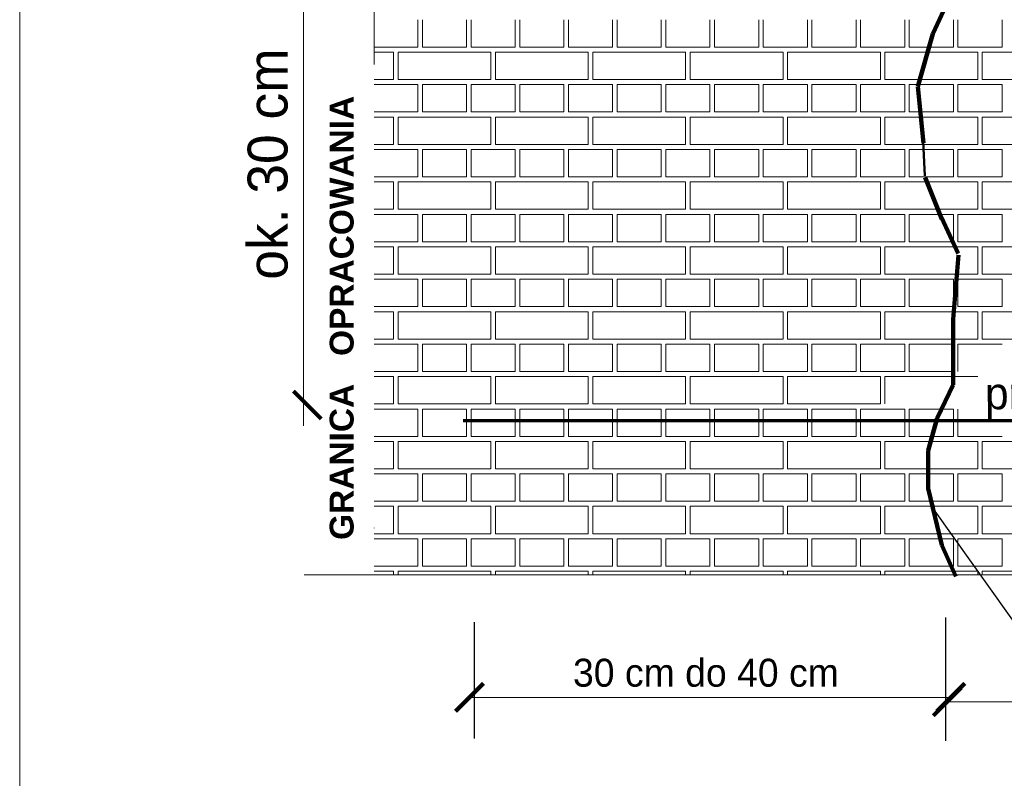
# Model space of a CAD drawing. Header units: millimetres. Extents: x 5545 to 136433, y -146986 to -36607.
# Tile 5 of 159: x 45148 to 45580, y -64153 to -63820. Entities that reach past the tile are written whole.
import ezdxf

# ---------------------------------------------------------------- set-up
doc = ezdxf.new("R2010")
doc.units = ezdxf.units.MM
doc.header["$LTSCALE"] = 8
doc.linetypes.add('DASHDOTX2', pattern=[50.8, 25.4, -12.7, 0, -12.7])
doc.layers.add('Arc_opisy', color=18, linetype='Continuous')
doc.layers.add('widok', color=2, linetype='Continuous', lineweight=20)

# ---------------------------------------------------------------- blocks, each defined once
blk = doc.blocks.new('_ArchTick')
at = {"color": 0, "linetype": 'ByBlock', "const_width": 0.15}
blk.add_lwpolyline([(-0.5, -0.5), (0.5, 0.5)], dxfattribs=at)

msp = doc.modelspace()

# ---------------------------------------------------------------- linework, layer by layer
at = {"color": 7, "linetype": 'DASHDOTX2', "lineweight": 15, "ltscale": 2}
msp.add_line((45303.366, -63433.112), (45303.366, -64068.191), dxfattribs=at)
at = {"lineweight": 15}
for p, q in [((45272.352, -63539.745), (45272.352, -63997.915)), ((45345.112, -64117.015), (45556.115, -64117.015)), ((45554.541, -64118.936), (45771.355, -64118.936))]:
    msp.add_line(p, q, dxfattribs=at)
at = {"color": 1, "lineweight": 90, "ltscale": 2}
for p, q in [((45563.202, -63793.717), (45548.159, -63826.09)), ((45548.159, -63826.09), (45541.658, -63849.235)), ((45541.658, -63849.235), (45544.096, -63874.003)), ((45544.908, -63889.027), (45552.222, -63907.299)), ((45552.06, -63906.617), (45559.373, -63922.452)), ((45559.534, -63923.135), (45557.097, -63951.152)), ((45557.097, -63951.152), (45557.097, -63979.981)), ((45557.097, -63979.981), (45550.19, -63994.599)), ((45550.19, -63994.599), (45546.127, -64008.811)), ((45546.127, -64008.811), (45546.127, -64025.459)), ((45546.127, -64025.459), (45552.222, -64050.227)), ((45552.222, -64050.227), (45558.315, -64064.033))]:
    msp.add_line(p, q, dxfattribs=at)
at = {"color": 254, "lineweight": 15}
for p, q in [((45322.522, -63831.874), (45322.522, -63819.872)), ((45324.522, -63831.874), (45324.522, -63819.872)), ((45343.858, -63831.874), (45343.858, -63819.872)), ((45345.858, -63831.874), (45345.858, -63819.872)), ((45365.194, -63831.874), (45365.194, -63819.872)), ((45367.194, -63831.874), (45367.194, -63819.872)), ((45386.53, -63831.874), (45386.53, -63819.872)), ((45388.53, -63831.874), (45388.53, -63819.872)), ((45407.866, -63831.874), (45407.866, -63819.872)), ((45409.866, -63831.874), (45409.866, -63819.872)), ((45429.202, -63831.874), (45429.202, -63819.872)), ((45431.202, -63831.874), (45431.202, -63819.872)), ((45450.538, -63831.874), (45450.538, -63819.872)), ((45452.538, -63831.874), (45452.538, -63819.872)), ((45471.874, -63831.874), (45471.874, -63819.872)), ((45473.874, -63831.874), (45473.874, -63819.872)), ((45493.21, -63831.874), (45493.21, -63819.872)), ((45495.21, -63831.874), (45495.21, -63819.872)), ((45514.546, -63831.874), (45514.546, -63819.872)), ((45516.546, -63831.874), (45516.546, -63819.872)), ((45535.882, -63831.874), (45535.882, -63819.872)), ((45537.882, -63831.874), (45537.882, -63819.872)), ((45557.218, -63831.874), (45557.218, -63819.872)), ((45559.218, -63831.874), (45559.218, -63819.872)), ((45578.554, -63831.874), (45578.554, -63819.872)), ((45303.366, -63831.874), (45322.522, -63831.874)), ((45324.522, -63831.874), (45343.858, -63831.874)), ((45345.858, -63831.874), (45365.194, -63831.874)), ((45367.194, -63831.874), (45386.53, -63831.874)), ((45388.53, -63831.874), (45407.866, -63831.874)), ((45409.866, -63831.874), (45429.202, -63831.874)), ((45431.202, -63831.874), (45450.538, -63831.874)), ((45452.538, -63831.874), (45471.874, -63831.874)), ((45473.874, -63831.874), (45493.21, -63831.874)), ((45495.21, -63831.874), (45514.546, -63831.874)), ((45516.546, -63831.874), (45535.882, -63831.874)), ((45537.882, -63831.874), (45557.218, -63831.874)), ((45559.218, -63831.874), (45578.554, -63831.874)), ((45303.366, -63834.098), (45311.854, -63834.098)), ((45311.854, -63846.099), (45311.854, -63834.098)), ((45313.854, -63834.098), (45354.526, -63834.098)), ((45313.854, -63846.099), (45313.854, -63834.098)), ((45354.526, -63846.099), (45354.526, -63834.098)), ((45356.526, -63834.098), (45397.198, -63834.098)), ((45356.526, -63846.099), (45356.526, -63834.098)), ((45397.198, -63846.099), (45397.198, -63834.098)), ((45399.198, -63834.098), (45439.87, -63834.098)), ((45399.198, -63846.099), (45399.198, -63834.098)), ((45439.87, -63846.099), (45439.87, -63834.098)), ((45441.87, -63834.098), (45482.542, -63834.098)), ((45441.87, -63846.099), (45441.87, -63834.098)), ((45482.542, -63846.099), (45482.542, -63834.098)), ((45484.542, -63834.098), (45525.214, -63834.098)), ((45484.542, -63846.099), (45484.542, -63834.098)), ((45525.214, -63846.099), (45525.214, -63834.098)), ((45527.214, -63834.098), (45567.886, -63834.098)), ((45527.214, -63846.099), (45527.214, -63834.098)), ((45567.886, -63846.099), (45567.886, -63834.098)), ((45569.886, -63834.098), (45610.558, -63834.098)), ((45569.886, -63846.099), (45569.886, -63834.098)), ((45303.366, -63846.099), (45311.854, -63846.099)), ((45303.366, -63848.324), (45322.522, -63848.324)), ((45313.854, -63846.099), (45354.526, -63846.099)), ((45322.522, -63860.325), (45322.522, -63848.324)), ((45324.522, -63848.324), (45343.858, -63848.324)), ((45324.522, -63860.325), (45324.522, -63848.324)), ((45343.858, -63860.325), (45343.858, -63848.324)), ((45345.858, -63848.324), (45365.194, -63848.324)), ((45345.858, -63860.325), (45345.858, -63848.324)), ((45356.526, -63846.099), (45397.198, -63846.099)), ((45365.194, -63860.325), (45365.194, -63848.324)), ((45367.194, -63848.324), (45386.53, -63848.324)), ((45367.194, -63860.325), (45367.194, -63848.324)), ((45386.53, -63860.325), (45386.53, -63848.324)), ((45388.53, -63848.324), (45407.866, -63848.324)), ((45388.53, -63860.325), (45388.53, -63848.324)), ((45399.198, -63846.099), (45439.87, -63846.099)), ((45407.866, -63860.325), (45407.866, -63848.324)), ((45409.866, -63848.324), (45429.202, -63848.324)), ((45409.866, -63860.325), (45409.866, -63848.324)), ((45429.202, -63860.325), (45429.202, -63848.324)), ((45431.202, -63848.324), (45450.538, -63848.324)), ((45431.202, -63860.325), (45431.202, -63848.324)), ((45441.87, -63846.099), (45482.542, -63846.099)), ((45450.538, -63860.325), (45450.538, -63848.324)), ((45452.538, -63848.324), (45471.874, -63848.324)), ((45452.538, -63860.325), (45452.538, -63848.324)), ((45471.874, -63860.325), (45471.874, -63848.324)), ((45473.874, -63848.324), (45493.21, -63848.324)), ((45473.874, -63860.325), (45473.874, -63848.324)), ((45484.542, -63846.099), (45525.214, -63846.099)), ((45493.21, -63860.325), (45493.21, -63848.324)), ((45495.21, -63848.324), (45514.546, -63848.324)), ((45495.21, -63860.325), (45495.21, -63848.324)), ((45514.546, -63860.325), (45514.546, -63848.324)), ((45516.546, -63848.324), (45535.882, -63848.324)), ((45516.546, -63860.325), (45516.546, -63848.324)), ((45527.214, -63846.099), (45567.886, -63846.099)), ((45535.882, -63860.325), (45535.882, -63848.324)), ((45537.882, -63848.324), (45557.218, -63848.324)), ((45537.882, -63860.325), (45537.882, -63848.324)), ((45557.218, -63860.325), (45557.218, -63848.324)), ((45559.218, -63848.324), (45578.554, -63848.324)), ((45559.218, -63860.325), (45559.218, -63848.324)), ((45569.886, -63846.099), (45610.558, -63846.099)), ((45578.554, -63860.325), (45578.554, -63848.324)), ((45303.366, -63860.325), (45322.522, -63860.325)), ((45303.366, -63862.55), (45311.854, -63862.55)), ((45311.854, -63874.551), (45311.854, -63862.55)), ((45313.854, -63862.55), (45354.526, -63862.55)), ((45313.854, -63874.551), (45313.854, -63862.55)), ((45324.522, -63860.325), (45343.858, -63860.325)), ((45345.858, -63860.325), (45365.194, -63860.325)), ((45354.526, -63874.551), (45354.526, -63862.55)), ((45356.526, -63862.55), (45397.198, -63862.55)), ((45356.526, -63874.551), (45356.526, -63862.55)), ((45367.194, -63860.325), (45386.53, -63860.325)), ((45388.53, -63860.325), (45407.866, -63860.325)), ((45397.198, -63874.551), (45397.198, -63862.55)), ((45399.198, -63862.55), (45439.87, -63862.55)), ((45399.198, -63874.551), (45399.198, -63862.55)), ((45409.866, -63860.325), (45429.202, -63860.325)), ((45431.202, -63860.325), (45450.538, -63860.325)), ((45439.87, -63874.551), (45439.87, -63862.55)), ((45441.87, -63862.55), (45482.542, -63862.55)), ((45441.87, -63874.551), (45441.87, -63862.55)), ((45452.538, -63860.325), (45471.874, -63860.325)), ((45473.874, -63860.325), (45493.21, -63860.325)), ((45482.542, -63874.551), (45482.542, -63862.55)), ((45484.542, -63862.55), (45525.214, -63862.55)), ((45484.542, -63874.551), (45484.542, -63862.55)), ((45495.21, -63860.325), (45514.546, -63860.325)), ((45516.546, -63860.325), (45535.882, -63860.325)), ((45525.214, -63874.551), (45525.214, -63862.55)), ((45527.214, -63862.55), (45567.886, -63862.55)), ((45527.214, -63874.551), (45527.214, -63862.55)), ((45537.882, -63860.325), (45557.218, -63860.325)), ((45559.218, -63860.325), (45578.554, -63860.325)), ((45567.886, -63874.551), (45567.886, -63862.55)), ((45569.886, -63862.55), (45610.558, -63862.55)), ((45569.886, -63874.551), (45569.886, -63862.55)), ((45303.366, -63874.551), (45311.854, -63874.551)), ((45313.854, -63874.551), (45354.526, -63874.551)), ((45356.526, -63874.551), (45397.198, -63874.551)), ((45399.198, -63874.551), (45439.87, -63874.551)), ((45441.87, -63874.551), (45482.542, -63874.551)), ((45484.542, -63874.551), (45525.214, -63874.551)), ((45527.214, -63874.551), (45567.886, -63874.551)), ((45569.886, -63874.551), (45610.558, -63874.551)), ((45303.366, -63876.775), (45322.522, -63876.775)), ((45322.522, -63888.777), (45322.522, -63876.775)), ((45324.522, -63876.775), (45343.858, -63876.775)), ((45324.522, -63888.777), (45324.522, -63876.775)), ((45343.858, -63888.777), (45343.858, -63876.775)), ((45345.858, -63876.775), (45365.194, -63876.775)), ((45345.858, -63888.777), (45345.858, -63876.775)), ((45365.194, -63888.777), (45365.194, -63876.775)), ((45367.194, -63876.775), (45386.53, -63876.775)), ((45367.194, -63888.777), (45367.194, -63876.775)), ((45386.53, -63888.777), (45386.53, -63876.775)), ((45388.53, -63876.775), (45407.866, -63876.775)), ((45388.53, -63888.777), (45388.53, -63876.775)), ((45407.866, -63888.777), (45407.866, -63876.775)), ((45409.866, -63876.775), (45429.202, -63876.775)), ((45409.866, -63888.777), (45409.866, -63876.775)), ((45429.202, -63888.777), (45429.202, -63876.775)), ((45431.202, -63876.775), (45450.538, -63876.775)), ((45431.202, -63888.777), (45431.202, -63876.775)), ((45450.538, -63888.777), (45450.538, -63876.775)), ((45452.538, -63876.775), (45471.874, -63876.775)), ((45452.538, -63888.777), (45452.538, -63876.775)), ((45471.874, -63888.777), (45471.874, -63876.775)), ((45473.874, -63876.775), (45493.21, -63876.775)), ((45473.874, -63888.777), (45473.874, -63876.775)), ((45493.21, -63888.777), (45493.21, -63876.775)), ((45495.21, -63876.775), (45514.546, -63876.775)), ((45495.21, -63888.777), (45495.21, -63876.775)), ((45514.546, -63888.777), (45514.546, -63876.775)), ((45516.546, -63876.775), (45535.882, -63876.775)), ((45516.546, -63888.777), (45516.546, -63876.775)), ((45535.882, -63888.777), (45535.882, -63876.775)), ((45537.882, -63876.775), (45557.218, -63876.775)), ((45537.882, -63888.777), (45537.882, -63876.775)), ((45557.218, -63888.777), (45557.218, -63876.775)), ((45559.218, -63876.775), (45578.554, -63876.775)), ((45559.218, -63888.777), (45559.218, -63876.775)), ((45578.554, -63888.777), (45578.554, -63876.775)), ((45303.366, -63888.777), (45322.522, -63888.777)), ((45303.366, -63891.001), (45311.854, -63891.001)), ((45311.854, -63903.003), (45311.854, -63891.001)), ((45313.854, -63891.001), (45354.526, -63891.001)), ((45313.854, -63903.003), (45313.854, -63891.001)), ((45324.522, -63888.777), (45343.858, -63888.777)), ((45345.858, -63888.777), (45365.194, -63888.777)), ((45354.526, -63903.003), (45354.526, -63891.001)), ((45356.526, -63891.001), (45397.198, -63891.001)), ((45356.526, -63903.003), (45356.526, -63891.001)), ((45367.194, -63888.777), (45386.53, -63888.777)), ((45388.53, -63888.777), (45407.866, -63888.777)), ((45397.198, -63903.003), (45397.198, -63891.001)), ((45399.198, -63891.001), (45439.87, -63891.001)), ((45399.198, -63903.003), (45399.198, -63891.001)), ((45409.866, -63888.777), (45429.202, -63888.777)), ((45431.202, -63888.777), (45450.538, -63888.777)), ((45439.87, -63903.003), (45439.87, -63891.001)), ((45441.87, -63891.001), (45482.542, -63891.001)), ((45441.87, -63903.003), (45441.87, -63891.001)), ((45452.538, -63888.777), (45471.874, -63888.777)), ((45473.874, -63888.777), (45493.21, -63888.777)), ((45482.542, -63903.003), (45482.542, -63891.001)), ((45484.542, -63891.001), (45525.214, -63891.001)), ((45484.542, -63903.003), (45484.542, -63891.001)), ((45495.21, -63888.777), (45514.546, -63888.777)), ((45516.546, -63888.777), (45535.882, -63888.777)), ((45525.214, -63903.003), (45525.214, -63891.001)), ((45527.214, -63891.001), (45567.886, -63891.001)), ((45527.214, -63903.003), (45527.214, -63891.001)), ((45537.882, -63888.777), (45557.218, -63888.777)), ((45559.218, -63888.777), (45578.554, -63888.777)), ((45567.886, -63903.003), (45567.886, -63891.001)), ((45569.886, -63891.001), (45610.558, -63891.001)), ((45569.886, -63903.003), (45569.886, -63891.001)), ((45303.366, -63903.003), (45311.854, -63903.003)), ((45303.366, -63905.227), (45322.522, -63905.227)), ((45313.854, -63903.003), (45354.526, -63903.003)), ((45322.522, -63917.229), (45322.522, -63905.227)), ((45324.522, -63905.227), (45343.858, -63905.227)), ((45324.522, -63917.229), (45324.522, -63905.227)), ((45343.858, -63917.229), (45343.858, -63905.227)), ((45345.858, -63905.227), (45365.194, -63905.227)), ((45345.858, -63917.229), (45345.858, -63905.227)), ((45356.526, -63903.003), (45397.198, -63903.003)), ((45365.194, -63917.229), (45365.194, -63905.227)), ((45367.194, -63905.227), (45386.53, -63905.227)), ((45367.194, -63917.229), (45367.194, -63905.227)), ((45386.53, -63917.229), (45386.53, -63905.227)), ((45388.53, -63905.227), (45407.866, -63905.227)), ((45388.53, -63917.229), (45388.53, -63905.227)), ((45399.198, -63903.003), (45439.87, -63903.003)), ((45407.866, -63917.229), (45407.866, -63905.227)), ((45409.866, -63905.227), (45429.202, -63905.227)), ((45409.866, -63917.229), (45409.866, -63905.227)), ((45429.202, -63917.229), (45429.202, -63905.227)), ((45431.202, -63905.227), (45450.538, -63905.227)), ((45431.202, -63917.229), (45431.202, -63905.227)), ((45441.87, -63903.003), (45482.542, -63903.003)), ((45450.538, -63917.229), (45450.538, -63905.227)), ((45452.538, -63905.227), (45471.874, -63905.227)), ((45452.538, -63917.229), (45452.538, -63905.227)), ((45471.874, -63917.229), (45471.874, -63905.227)), ((45473.874, -63905.227), (45493.21, -63905.227)), ((45473.874, -63917.229), (45473.874, -63905.227)), ((45484.542, -63903.003), (45525.214, -63903.003)), ((45493.21, -63917.229), (45493.21, -63905.227)), ((45495.21, -63905.227), (45514.546, -63905.227)), ((45495.21, -63917.229), (45495.21, -63905.227)), ((45514.546, -63917.229), (45514.546, -63905.227)), ((45516.546, -63905.227), (45535.882, -63905.227)), ((45516.546, -63917.229), (45516.546, -63905.227)), ((45527.214, -63903.003), (45567.886, -63903.003)), ((45535.882, -63917.229), (45535.882, -63905.227)), ((45537.882, -63905.227), (45557.218, -63905.227)), ((45537.882, -63917.229), (45537.882, -63905.227)), ((45557.218, -63917.229), (45557.218, -63905.227)), ((45559.218, -63905.227), (45578.554, -63905.227)), ((45559.218, -63917.229), (45559.218, -63905.227)), ((45569.886, -63903.003), (45610.558, -63903.003)), ((45578.554, -63917.229), (45578.554, -63905.227)), ((45303.366, -63917.229), (45322.522, -63917.229)), ((45324.522, -63917.229), (45343.858, -63917.229)), ((45345.858, -63917.229), (45365.194, -63917.229)), ((45367.194, -63917.229), (45386.53, -63917.229)), ((45388.53, -63917.229), (45407.866, -63917.229)), ((45409.866, -63917.229), (45429.202, -63917.229)), ((45431.202, -63917.229), (45450.538, -63917.229)), ((45452.538, -63917.229), (45471.874, -63917.229)), ((45473.874, -63917.229), (45493.21, -63917.229)), ((45495.21, -63917.229), (45514.546, -63917.229)), ((45516.546, -63917.229), (45535.882, -63917.229)), ((45537.882, -63917.229), (45557.218, -63917.229)), ((45559.218, -63917.229), (45578.554, -63917.229)), ((45303.366, -63919.453), (45311.854, -63919.453)), ((45311.854, -63931.454), (45311.854, -63919.453)), ((45313.854, -63919.453), (45354.526, -63919.453)), ((45313.854, -63931.454), (45313.854, -63919.453)), ((45354.526, -63931.454), (45354.526, -63919.453)), ((45356.526, -63919.453), (45397.198, -63919.453)), ((45356.526, -63931.454), (45356.526, -63919.453)), ((45397.198, -63931.454), (45397.198, -63919.453)), ((45399.198, -63919.453), (45439.87, -63919.453)), ((45399.198, -63931.454), (45399.198, -63919.453)), ((45439.87, -63931.454), (45439.87, -63919.453)), ((45441.87, -63919.453), (45482.542, -63919.453)), ((45441.87, -63931.454), (45441.87, -63919.453)), ((45482.542, -63931.454), (45482.542, -63919.453)), ((45484.542, -63919.453), (45525.214, -63919.453)), ((45484.542, -63931.454), (45484.542, -63919.453)), ((45525.214, -63931.454), (45525.214, -63919.453)), ((45527.214, -63919.453), (45567.886, -63919.453)), ((45527.214, -63931.454), (45527.214, -63919.453)), ((45567.886, -63931.454), (45567.886, -63919.453)), ((45569.886, -63919.453), (45610.558, -63919.453)), ((45569.886, -63931.454), (45569.886, -63919.453)), ((45303.366, -63931.454), (45311.854, -63931.454)), ((45313.854, -63931.454), (45354.526, -63931.454)), ((45356.526, -63931.454), (45397.198, -63931.454)), ((45399.198, -63931.454), (45439.87, -63931.454)), ((45441.87, -63931.454), (45482.542, -63931.454)), ((45484.542, -63931.454), (45525.214, -63931.454)), ((45527.214, -63931.454), (45567.886, -63931.454)), ((45569.886, -63931.454), (45610.558, -63931.454)), ((45303.366, -63933.679), (45322.522, -63933.679)), ((45322.522, -63945.68), (45322.522, -63933.679)), ((45324.522, -63933.679), (45343.858, -63933.679)), ((45324.522, -63945.68), (45324.522, -63933.679)), ((45343.858, -63945.68), (45343.858, -63933.679)), ((45345.858, -63933.679), (45365.194, -63933.679)), ((45345.858, -63945.68), (45345.858, -63933.679)), ((45365.194, -63945.68), (45365.194, -63933.679)), ((45367.194, -63933.679), (45386.53, -63933.679)), ((45367.194, -63945.68), (45367.194, -63933.679)), ((45386.53, -63945.68), (45386.53, -63933.679)), ((45388.53, -63933.679), (45407.866, -63933.679)), ((45388.53, -63945.68), (45388.53, -63933.679)), ((45407.866, -63945.68), (45407.866, -63933.679)), ((45409.866, -63933.679), (45429.202, -63933.679)), ((45409.866, -63945.68), (45409.866, -63933.679)), ((45429.202, -63945.68), (45429.202, -63933.679)), ((45431.202, -63933.679), (45450.538, -63933.679)), ((45431.202, -63945.68), (45431.202, -63933.679)), ((45450.538, -63945.68), (45450.538, -63933.679)), ((45452.538, -63933.679), (45471.874, -63933.679)), ((45452.538, -63945.68), (45452.538, -63933.679)), ((45471.874, -63945.68), (45471.874, -63933.679)), ((45473.874, -63933.679), (45493.21, -63933.679)), ((45473.874, -63945.68), (45473.874, -63933.679)), ((45493.21, -63945.68), (45493.21, -63933.679)), ((45495.21, -63933.679), (45514.546, -63933.679)), ((45495.21, -63945.68), (45495.21, -63933.679)), ((45514.546, -63945.68), (45514.546, -63933.679)), ((45516.546, -63933.679), (45535.882, -63933.679)), ((45516.546, -63945.68), (45516.546, -63933.679)), ((45535.882, -63945.68), (45535.882, -63933.679)), ((45537.882, -63933.679), (45557.218, -63933.679)), ((45537.882, -63945.68), (45537.882, -63933.679)), ((45557.218, -63945.68), (45557.218, -63933.679)), ((45559.218, -63933.679), (45578.554, -63933.679)), ((45559.218, -63945.68), (45559.218, -63933.679)), ((45578.554, -63945.68), (45578.554, -63933.679)), ((45303.366, -63945.68), (45322.522, -63945.68)), ((45303.366, -63947.904), (45311.854, -63947.904)), ((45311.854, -63959.906), (45311.854, -63947.904)), ((45313.854, -63947.904), (45354.526, -63947.904)), ((45313.854, -63959.906), (45313.854, -63947.904)), ((45324.522, -63945.68), (45343.858, -63945.68)), ((45345.858, -63945.68), (45365.194, -63945.68)), ((45354.526, -63959.906), (45354.526, -63947.904)), ((45356.526, -63947.904), (45397.198, -63947.904)), ((45356.526, -63959.906), (45356.526, -63947.904)), ((45367.194, -63945.68), (45386.53, -63945.68)), ((45388.53, -63945.68), (45407.866, -63945.68)), ((45397.198, -63959.906), (45397.198, -63947.904)), ((45399.198, -63947.904), (45439.87, -63947.904)), ((45399.198, -63959.906), (45399.198, -63947.904)), ((45409.866, -63945.68), (45429.202, -63945.68)), ((45431.202, -63945.68), (45450.538, -63945.68)), ((45439.87, -63959.906), (45439.87, -63947.904)), ((45441.87, -63947.904), (45482.542, -63947.904)), ((45441.87, -63959.906), (45441.87, -63947.904)), ((45452.538, -63945.68), (45471.874, -63945.68)), ((45473.874, -63945.68), (45493.21, -63945.68)), ((45482.542, -63959.906), (45482.542, -63947.904)), ((45484.542, -63947.904), (45525.214, -63947.904)), ((45484.542, -63959.906), (45484.542, -63947.904)), ((45495.21, -63945.68), (45514.546, -63945.68)), ((45516.546, -63945.68), (45535.882, -63945.68)), ((45525.214, -63959.906), (45525.214, -63947.904)), ((45527.214, -63947.904), (45567.886, -63947.904)), ((45527.214, -63959.906), (45527.214, -63947.904)), ((45537.882, -63945.68), (45557.218, -63945.68)), ((45559.218, -63945.68), (45578.554, -63945.68)), ((45567.886, -63959.906), (45567.886, -63947.904)), ((45569.886, -63947.904), (45610.558, -63947.904)), ((45569.886, -63959.906), (45569.886, -63947.904)), ((45303.366, -63959.906), (45311.854, -63959.906)), ((45313.854, -63959.906), (45354.526, -63959.906)), ((45356.526, -63959.906), (45397.198, -63959.906)), ((45399.198, -63959.906), (45439.87, -63959.906)), ((45441.87, -63959.906), (45482.542, -63959.906)), ((45484.542, -63959.906), (45525.214, -63959.906)), ((45527.214, -63959.906), (45567.886, -63959.906)), ((45569.886, -63959.906), (45610.558, -63959.906)), ((45303.366, -63962.13), (45322.522, -63962.13)), ((45322.522, -63974.132), (45322.522, -63962.13)), ((45324.522, -63962.13), (45343.858, -63962.13)), ((45324.522, -63974.132), (45324.522, -63962.13)), ((45343.858, -63974.132), (45343.858, -63962.13)), ((45345.858, -63962.13), (45365.194, -63962.13)), ((45345.858, -63974.132), (45345.858, -63962.13)), ((45365.194, -63974.132), (45365.194, -63962.13)), ((45367.194, -63962.13), (45386.53, -63962.13)), ((45367.194, -63974.132), (45367.194, -63962.13)), ((45386.53, -63974.132), (45386.53, -63962.13)), ((45388.53, -63962.13), (45407.866, -63962.13)), ((45388.53, -63974.132), (45388.53, -63962.13)), ((45407.866, -63974.132), (45407.866, -63962.13)), ((45409.866, -63962.13), (45429.202, -63962.13)), ((45409.866, -63974.132), (45409.866, -63962.13)), ((45429.202, -63974.132), (45429.202, -63962.13)), ((45431.202, -63962.13), (45450.538, -63962.13)), ((45431.202, -63974.132), (45431.202, -63962.13)), ((45450.538, -63974.132), (45450.538, -63962.13)), ((45452.538, -63962.13), (45471.874, -63962.13)), ((45452.538, -63974.132), (45452.538, -63962.13)), ((45471.874, -63974.132), (45471.874, -63962.13)), ((45473.874, -63962.13), (45493.21, -63962.13)), ((45473.874, -63974.132), (45473.874, -63962.13)), ((45493.21, -63974.132), (45493.21, -63962.13)), ((45495.21, -63962.13), (45514.546, -63962.13)), ((45495.21, -63974.132), (45495.21, -63962.13)), ((45514.546, -63974.132), (45514.546, -63962.13)), ((45516.546, -63962.13), (45535.882, -63962.13)), ((45516.546, -63974.132), (45516.546, -63962.13)), ((45535.882, -63974.132), (45535.882, -63962.13)), ((45537.882, -63962.13), (45557.218, -63962.13)), ((45537.882, -63974.132), (45537.882, -63962.13)), ((45557.218, -63974.132), (45557.218, -63962.13)), ((45559.218, -63962.13), (45578.554, -63962.13)), ((45559.218, -63974.132), (45559.218, -63962.13)), ((45303.366, -63974.132), (45322.522, -63974.132)), ((45324.522, -63974.132), (45343.858, -63974.132)), ((45345.858, -63974.132), (45365.194, -63974.132)), ((45367.194, -63974.132), (45386.53, -63974.132)), ((45388.53, -63974.132), (45407.866, -63974.132)), ((45409.866, -63974.132), (45429.202, -63974.132)), ((45431.202, -63974.132), (45450.538, -63974.132)), ((45452.538, -63974.132), (45471.874, -63974.132)), ((45473.874, -63974.132), (45493.21, -63974.132)), ((45495.21, -63974.132), (45514.546, -63974.132)), ((45516.546, -63974.132), (45535.882, -63974.132)), ((45537.882, -63974.132), (45557.218, -63974.132)), ((45303.366, -63976.356), (45311.854, -63976.356)), ((45311.854, -63988.358), (45311.854, -63976.356)), ((45313.854, -63976.356), (45354.526, -63976.356)), ((45313.854, -63988.358), (45313.854, -63976.356)), ((45354.526, -63988.358), (45354.526, -63976.356)), ((45356.526, -63976.356), (45397.198, -63976.356)), ((45356.526, -63988.358), (45356.526, -63976.356)), ((45397.198, -63988.358), (45397.198, -63976.356)), ((45399.198, -63976.356), (45439.87, -63976.356)), ((45399.198, -63988.358), (45399.198, -63976.356)), ((45439.87, -63988.358), (45439.87, -63976.356)), ((45441.87, -63976.356), (45482.542, -63976.356)), ((45441.87, -63988.358), (45441.87, -63976.356)), ((45482.542, -63988.358), (45482.542, -63976.356)), ((45484.542, -63976.356), (45525.214, -63976.356)), ((45484.542, -63988.358), (45484.542, -63976.356)), ((45525.214, -63988.358), (45525.214, -63976.356)), ((45527.214, -63976.356), (45567.886, -63976.356)), ((45527.214, -63988.358), (45527.214, -63976.356)), ((45303.366, -63988.358), (45311.854, -63988.358)), ((45303.366, -63990.582), (45322.522, -63990.582)), ((45313.854, -63988.358), (45354.526, -63988.358)), ((45322.522, -64002.583), (45322.522, -63990.582)), ((45324.522, -63990.582), (45343.858, -63990.582)), ((45324.522, -64002.583), (45324.522, -63990.582)), ((45343.858, -64002.583), (45343.858, -63990.582)), ((45345.858, -63990.582), (45365.194, -63990.582)), ((45345.858, -64002.583), (45345.858, -63990.582)), ((45356.526, -63988.358), (45397.198, -63988.358)), ((45365.194, -64002.583), (45365.194, -63990.582)), ((45367.194, -63990.582), (45386.53, -63990.582)), ((45367.194, -64002.583), (45367.194, -63990.582)), ((45386.53, -64002.583), (45386.53, -63990.582)), ((45388.53, -63990.582), (45407.866, -63990.582)), ((45388.53, -64002.583), (45388.53, -63990.582)), ((45399.198, -63988.358), (45439.87, -63988.358)), ((45407.866, -64002.583), (45407.866, -63990.582)), ((45409.866, -63990.582), (45429.202, -63990.582)), ((45409.866, -64002.583), (45409.866, -63990.582)), ((45429.202, -64002.583), (45429.202, -63990.582)), ((45431.202, -63990.582), (45450.538, -63990.582)), ((45431.202, -64002.583), (45431.202, -63990.582)), ((45441.87, -63988.358), (45482.542, -63988.358)), ((45450.538, -64002.583), (45450.538, -63990.582)), ((45452.538, -63990.582), (45471.874, -63990.582)), ((45452.538, -64002.583), (45452.538, -63990.582)), ((45471.874, -64002.583), (45471.874, -63990.582)), ((45473.874, -63990.582), (45493.21, -63990.582)), ((45473.874, -64002.583), (45473.874, -63990.582)), ((45484.542, -63988.358), (45525.214, -63988.358)), ((45493.21, -64002.583), (45493.21, -63990.582)), ((45495.21, -63990.582), (45514.546, -63990.582)), ((45495.21, -64002.583), (45495.21, -63990.582)), ((45514.546, -64002.583), (45514.546, -63990.582)), ((45516.546, -63990.582), (45535.882, -63990.582)), ((45516.546, -64002.583), (45516.546, -63990.582)), ((45535.882, -64002.583), (45535.882, -63990.582)), ((45537.882, -63990.582), (45557.218, -63990.582)), ((45537.882, -64002.583), (45537.882, -63990.582)), ((45557.218, -64002.583), (45557.218, -63990.582)), ((45559.218, -64002.583), (45559.218, -63990.582)), ((45303.366, -64002.583), (45322.522, -64002.583)), ((45303.366, -64004.808), (45311.854, -64004.808)), ((45311.854, -64016.809), (45311.854, -64004.808)), ((45313.854, -64004.808), (45354.526, -64004.808)), ((45313.854, -64016.809), (45313.854, -64004.808)), ((45324.522, -64002.583), (45343.858, -64002.583)), ((45345.858, -64002.583), (45365.194, -64002.583)), ((45354.526, -64016.809), (45354.526, -64004.808)), ((45356.526, -64004.808), (45397.198, -64004.808)), ((45356.526, -64016.809), (45356.526, -64004.808)), ((45367.194, -64002.583), (45386.53, -64002.583)), ((45388.53, -64002.583), (45407.866, -64002.583)), ((45397.198, -64016.809), (45397.198, -64004.808)), ((45399.198, -64004.808), (45439.87, -64004.808)), ((45399.198, -64016.809), (45399.198, -64004.808)), ((45409.866, -64002.583), (45429.202, -64002.583)), ((45431.202, -64002.583), (45450.538, -64002.583)), ((45439.87, -64016.809), (45439.87, -64004.808)), ((45441.87, -64004.808), (45482.542, -64004.808)), ((45441.87, -64016.809), (45441.87, -64004.808)), ((45452.538, -64002.583), (45471.874, -64002.583)), ((45473.874, -64002.583), (45493.21, -64002.583)), ((45482.542, -64016.809), (45482.542, -64004.808)), ((45484.542, -64004.808), (45525.214, -64004.808)), ((45484.542, -64016.809), (45484.542, -64004.808)), ((45495.21, -64002.583), (45514.546, -64002.583)), ((45516.546, -64002.583), (45535.882, -64002.583)), ((45525.214, -64016.809), (45525.214, -64004.808)), ((45527.214, -64004.808), (45567.886, -64004.808)), ((45527.214, -64016.809), (45527.214, -64004.808)), ((45537.882, -64002.583), (45557.218, -64002.583)), ((45559.218, -64002.583), (45578.554, -64002.583)), ((45567.886, -64016.809), (45567.886, -64004.808)), ((45569.886, -64004.808), (45610.558, -64004.808)), ((45569.886, -64016.809), (45569.886, -64004.808)), ((45303.366, -64016.809), (45311.854, -64016.809)), ((45313.854, -64016.809), (45354.526, -64016.809)), ((45356.526, -64016.809), (45397.198, -64016.809)), ((45399.198, -64016.809), (45439.87, -64016.809)), ((45441.87, -64016.809), (45482.542, -64016.809)), ((45484.542, -64016.809), (45525.214, -64016.809)), ((45527.214, -64016.809), (45567.886, -64016.809)), ((45569.886, -64016.809), (45610.558, -64016.809)), ((45303.366, -64019.034), (45322.522, -64019.034)), ((45322.522, -64031.035), (45322.522, -64019.034)), ((45324.522, -64019.034), (45343.858, -64019.034)), ((45324.522, -64031.035), (45324.522, -64019.034)), ((45343.858, -64031.035), (45343.858, -64019.034)), ((45345.858, -64019.034), (45365.194, -64019.034)), ((45345.858, -64031.035), (45345.858, -64019.034)), ((45365.194, -64031.035), (45365.194, -64019.034)), ((45367.194, -64019.034), (45386.53, -64019.034)), ((45367.194, -64031.035), (45367.194, -64019.034)), ((45386.53, -64031.035), (45386.53, -64019.034)), ((45388.53, -64019.034), (45407.866, -64019.034)), ((45388.53, -64031.035), (45388.53, -64019.034)), ((45407.866, -64031.035), (45407.866, -64019.034)), ((45409.866, -64019.034), (45429.202, -64019.034)), ((45409.866, -64031.035), (45409.866, -64019.034)), ((45429.202, -64031.035), (45429.202, -64019.034)), ((45431.202, -64019.034), (45450.538, -64019.034)), ((45431.202, -64031.035), (45431.202, -64019.034)), ((45450.538, -64031.035), (45450.538, -64019.034)), ((45452.538, -64019.034), (45471.874, -64019.034)), ((45452.538, -64031.035), (45452.538, -64019.034)), ((45471.874, -64031.035), (45471.874, -64019.034)), ((45473.874, -64019.034), (45493.21, -64019.034)), ((45473.874, -64031.035), (45473.874, -64019.034)), ((45493.21, -64031.035), (45493.21, -64019.034)), ((45495.21, -64019.034), (45514.546, -64019.034)), ((45495.21, -64031.035), (45495.21, -64019.034)), ((45514.546, -64031.035), (45514.546, -64019.034)), ((45516.546, -64019.034), (45535.882, -64019.034)), ((45516.546, -64031.035), (45516.546, -64019.034)), ((45535.882, -64031.035), (45535.882, -64019.034)), ((45537.882, -64019.034), (45557.218, -64019.034)), ((45537.882, -64031.035), (45537.882, -64019.034)), ((45557.218, -64031.035), (45557.218, -64019.034)), ((45559.218, -64019.034), (45578.554, -64019.034)), ((45559.218, -64031.035), (45559.218, -64019.034)), ((45578.554, -64031.035), (45578.554, -64019.034)), ((45303.366, -64031.035), (45322.522, -64031.035)), ((45303.366, -64033.259), (45311.854, -64033.259)), ((45311.854, -64045.261), (45311.854, -64033.259)), ((45313.854, -64033.259), (45354.526, -64033.259)), ((45313.854, -64045.261), (45313.854, -64033.259)), ((45324.522, -64031.035), (45343.858, -64031.035)), ((45345.858, -64031.035), (45365.194, -64031.035)), ((45354.526, -64045.261), (45354.526, -64033.259)), ((45356.526, -64033.259), (45397.198, -64033.259)), ((45356.526, -64045.261), (45356.526, -64033.259)), ((45367.194, -64031.035), (45386.53, -64031.035)), ((45388.53, -64031.035), (45407.866, -64031.035)), ((45397.198, -64045.261), (45397.198, -64033.259)), ((45399.198, -64033.259), (45439.87, -64033.259)), ((45399.198, -64045.261), (45399.198, -64033.259)), ((45409.866, -64031.035), (45429.202, -64031.035)), ((45431.202, -64031.035), (45450.538, -64031.035)), ((45439.87, -64045.261), (45439.87, -64033.259)), ((45441.87, -64033.259), (45482.542, -64033.259)), ((45441.87, -64045.261), (45441.87, -64033.259)), ((45452.538, -64031.035), (45471.874, -64031.035)), ((45473.874, -64031.035), (45493.21, -64031.035)), ((45482.542, -64045.261), (45482.542, -64033.259)), ((45484.542, -64033.259), (45525.214, -64033.259)), ((45484.542, -64045.261), (45484.542, -64033.259)), ((45495.21, -64031.035), (45514.546, -64031.035)), ((45516.546, -64031.035), (45535.882, -64031.035)), ((45525.214, -64045.261), (45525.214, -64033.259)), ((45527.214, -64033.259), (45567.886, -64033.259)), ((45527.214, -64045.261), (45527.214, -64033.259)), ((45537.882, -64031.035), (45557.218, -64031.035)), ((45559.218, -64031.035), (45578.554, -64031.035)), ((45567.886, -64045.261), (45567.886, -64033.259)), ((45569.886, -64033.259), (45610.558, -64033.259)), ((45569.886, -64045.261), (45569.886, -64033.259)), ((45303.366, -64045.261), (45311.854, -64045.261)), ((45303.366, -64047.485), (45322.522, -64047.485)), ((45313.854, -64045.261), (45354.526, -64045.261)), ((45322.522, -64059.487), (45322.522, -64047.485)), ((45324.522, -64047.485), (45343.858, -64047.485)), ((45324.522, -64059.487), (45324.522, -64047.485)), ((45343.858, -64059.487), (45343.858, -64047.485)), ((45345.858, -64047.485), (45365.194, -64047.485)), ((45345.858, -64059.487), (45345.858, -64047.485)), ((45356.526, -64045.261), (45397.198, -64045.261)), ((45365.194, -64059.487), (45365.194, -64047.485)), ((45367.194, -64047.485), (45386.53, -64047.485)), ((45367.194, -64059.487), (45367.194, -64047.485)), ((45386.53, -64059.487), (45386.53, -64047.485)), ((45388.53, -64047.485), (45407.866, -64047.485)), ((45388.53, -64059.487), (45388.53, -64047.485)), ((45399.198, -64045.261), (45439.87, -64045.261)), ((45407.866, -64059.487), (45407.866, -64047.485)), ((45409.866, -64047.485), (45429.202, -64047.485)), ((45409.866, -64059.487), (45409.866, -64047.485)), ((45429.202, -64059.487), (45429.202, -64047.485)), ((45431.202, -64047.485), (45450.538, -64047.485)), ((45431.202, -64059.487), (45431.202, -64047.485)), ((45441.87, -64045.261), (45482.542, -64045.261)), ((45450.538, -64059.487), (45450.538, -64047.485)), ((45452.538, -64047.485), (45471.874, -64047.485)), ((45452.538, -64059.487), (45452.538, -64047.485)), ((45471.874, -64059.487), (45471.874, -64047.485)), ((45473.874, -64047.485), (45493.21, -64047.485)), ((45473.874, -64059.487), (45473.874, -64047.485)), ((45484.542, -64045.261), (45525.214, -64045.261)), ((45493.21, -64059.487), (45493.21, -64047.485)), ((45495.21, -64047.485), (45514.546, -64047.485)), ((45495.21, -64059.487), (45495.21, -64047.485)), ((45514.546, -64059.487), (45514.546, -64047.485)), ((45516.546, -64047.485), (45535.882, -64047.485)), ((45516.546, -64059.487), (45516.546, -64047.485)), ((45527.214, -64045.261), (45567.886, -64045.261)), ((45535.882, -64059.487), (45535.882, -64047.485)), ((45537.882, -64047.485), (45557.218, -64047.485)), ((45537.882, -64059.487), (45537.882, -64047.485)), ((45557.218, -64059.487), (45557.218, -64047.485)), ((45559.218, -64047.485), (45578.554, -64047.485)), ((45559.218, -64059.487), (45559.218, -64047.485)), ((45569.886, -64045.261), (45610.558, -64045.261)), ((45578.554, -64059.487), (45578.554, -64047.485)), ((45303.366, -64059.487), (45322.522, -64059.487)), ((45324.522, -64059.487), (45343.858, -64059.487)), ((45345.858, -64059.487), (45365.194, -64059.487)), ((45367.194, -64059.487), (45386.53, -64059.487)), ((45388.53, -64059.487), (45407.866, -64059.487)), ((45409.866, -64059.487), (45429.202, -64059.487)), ((45431.202, -64059.487), (45450.538, -64059.487)), ((45452.538, -64059.487), (45471.874, -64059.487)), ((45473.874, -64059.487), (45493.21, -64059.487)), ((45495.21, -64059.487), (45514.546, -64059.487)), ((45516.546, -64059.487), (45535.882, -64059.487)), ((45537.882, -64059.487), (45557.218, -64059.487)), ((45559.218, -64059.487), (45578.554, -64059.487)), ((45303.366, -64061.711), (45311.854, -64061.711)), ((45311.854, -64063.295), (45311.854, -64061.711)), ((45313.854, -64063.295), (45313.854, -64061.711)), ((45313.854, -64061.711), (45354.526, -64061.711)), ((45354.526, -64063.295), (45354.526, -64061.711)), ((45356.526, -64063.295), (45356.526, -64061.711)), ((45356.526, -64061.711), (45397.198, -64061.711)), ((45397.198, -64063.295), (45397.198, -64061.711)), ((45399.198, -64063.295), (45399.198, -64061.711)), ((45399.198, -64061.711), (45439.87, -64061.711)), ((45439.87, -64063.295), (45439.87, -64061.711)), ((45441.87, -64063.295), (45441.87, -64061.711)), ((45441.87, -64061.711), (45482.542, -64061.711)), ((45482.542, -64063.295), (45482.542, -64061.711)), ((45484.542, -64063.295), (45484.542, -64061.711)), ((45484.542, -64061.711), (45525.214, -64061.711)), ((45525.214, -64063.295), (45525.214, -64061.711)), ((45527.214, -64063.295), (45527.214, -64061.711)), ((45527.214, -64061.711), (45567.886, -64061.711)), ((45567.886, -64063.295), (45567.886, -64061.711)), ((45569.886, -64063.295), (45569.886, -64061.711)), ((45569.886, -64061.711), (45610.558, -64061.711))]:
    msp.add_line(p, q, dxfattribs=at)
at = {"color": 1, "lineweight": 50, "ltscale": 2}
msp.add_line((45543.935, -63873.321), (45544.747, -63888.345), dxfattribs=at)
at = {"color": 5, "lineweight": 70, "ltscale": 2}
msp.add_line((45342.345, -63995.602), (45765.602, -63995.602), dxfattribs=at)
at = {"color": 250, "lineweight": 25}
msp.add_line((45599.009, -64105.354), (45549.246, -64035.402), dxfattribs=at)
at = {"color": 254, "linetype": 'DASHDOTX2', "lineweight": 15, "ltscale": 2}
msp.add_line((45272.616, -64063.295), (45813.591, -64063.295), dxfattribs=at)
at = {"color": 28, "lineweight": 25}
for p, q in [((45553.773, -64081.952), (45553.773, -64136.084)), ((45347.206, -64084.102), (45347.206, -64135.027))]:
    msp.add_line(p, q, dxfattribs=at)
at = {"layer": 'Arc_opisy', "color": 1, "lineweight": 20, "ltscale": 0.5}
msp.add_line((45147.933, -65005.555), (45147.933, -63193.271), dxfattribs=at)

# ---------------------------------------------------------------- block references
at = {"lineweight": 15, "xscale": 12.25, "yscale": 12.25, "zscale": 12.25}
for p, rotation in [((45274.018, -63988.83), 270), ((45345.112, -64117.015), 180), ((45554.541, -64118.936), 180)]:
    msp.add_blockref('_ArchTick', p, dxfattribs=dict(at, rotation=rotation))
msp.add_blockref('_ArchTick', (45556.115, -64117.015), dxfattribs=at)

# ---------------------------------------------------------------- texts
at = {"color": 250, "linetype": 'Continuous', "lineweight": 25}
msp.add_text('ok. 30 cm', height=17.5, rotation=90, dxfattribs=at).set_placement((45265.345, -63933.891))
at = {"color": 28, "linetype": 'Continuous', "lineweight": 25}
msp.add_text('30 cm do 40 cm', height=12.25, dxfattribs=at).set_placement((45390.482, -64112.335))
at = {"layer": 'widok', "color": 7, "attachment_point": 1}
for s, insert, char_height, width, rotation in [('{\\fArial|b1|i0|c238|p34; GRANICA   OPRACOWANIA}', (45283.824, -64052.066), 10.5, 459.22317, 90), ('{\\H1.320117x;proj. Profile-cięgna\\P}\\P               ', (45570.936, -63976.771), 10.60512, 406.53305, 0.72225)]:
    msp.add_mtext(s, dxfattribs=dict(at, insert=insert, char_height=char_height, width=width, rotation=rotation))

doc.saveas('drawing.dxf')
